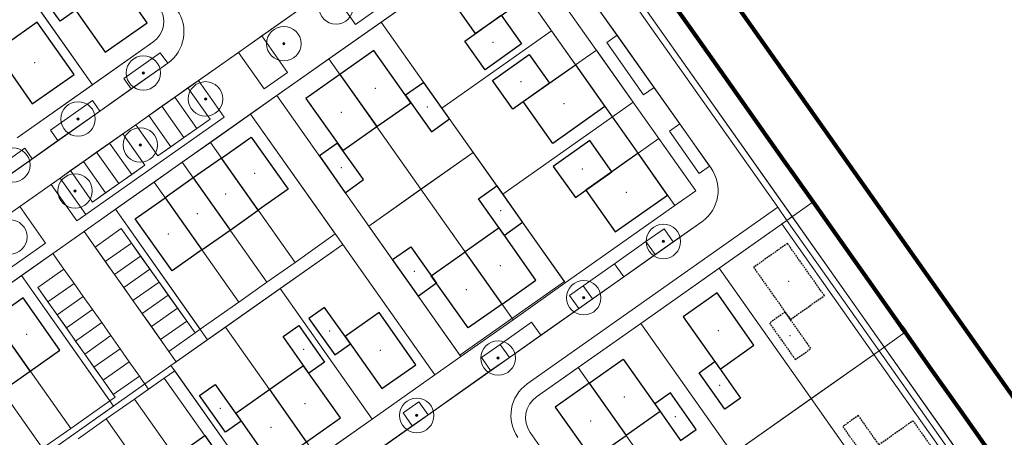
# Model space of a CAD drawing. Extents: x 168554 to 174410, y 515675 to 521218.
# Tile 105 of 110: x 172282 to 172436, y 519054 to 519119. Entities that reach past the tile are written whole.
import ezdxf

# ---------------------------------------------------------------- set-up
doc = ezdxf.new("R2010")
doc.units = 0
doc.header["$MEASUREMENT"] = 0
doc.linetypes.add('DASHED2', pattern=[0.375, 0.25, -0.125])
doc.linetypes.add('VW-1-1_STREEP', pattern=[2, 1, -1])
for name, color, linetype, lineweight in [('Algemeen - 1411 Basislijnen deelgebieden', 5, 'Continuous', 90), ('Deelgebied 3.2 - 1070 Ondergrond ontwerp', 7, 'Continuous', 9), ('Deelgebied 3.2 - 1070 Ondergrond ontwerp bomen', 7, 'Continuous', 9), ('Deelgebied 3.2 - 1071 Ondergrond bijgebouwen', 7, 'Continuous', 30), ('Deelgebied 3.2 - 1071 Ondergrond panden', 7, 'Continuous', 30), ('Deelgebied 3.2 - bijgebouwen', 253, 'Continuous', 9), ('Deelgebied 3.2 - grondgebonden woningen', 253, 'Continuous', 9)]:
    doc.layers.add(name, color=color, linetype=linetype, lineweight=lineweight)

msp = doc.modelspace()

# ---------------------------------------------------------------- hatches: boundary and pattern name
at = {"layer": 'Deelgebied 3.2 - 1070 Ondergrond ontwerp bomen', "ltscale": 0.1}
h = msp.add_hatch(color=256, dxfattribs=at)
edge = h.paths.add_edge_path()
edge.add_arc((172323.45, 519115.28), 0.18, 0, 360)
h = msp.add_hatch(color=256, dxfattribs=at)
edge = h.paths.add_edge_path()
edge.add_arc((172301.46, 519110.69), 0.18, 0, 360)
h = msp.add_hatch(color=256, dxfattribs=at)
edge = h.paths.add_edge_path()
edge.add_arc((172311.2, 519106.63), 0.18, 0, 360)
h = msp.add_hatch(color=256, dxfattribs=at)
edge = h.paths.add_edge_path()
edge.add_arc((172291.24, 519103.49), 0.18, 0, 360)
h = msp.add_hatch(color=256, dxfattribs=at)
edge = h.paths.add_edge_path()
edge.add_arc((172300.98, 519099.42), 0.18, 0, 360)
h = msp.add_hatch(color=256, dxfattribs=at)
edge = h.paths.add_edge_path()
edge.add_arc((172290.77, 519092.21), 0.18, 0, 360)
h = msp.add_hatch(color=256, dxfattribs=at)
edge = h.paths.add_edge_path()
edge.add_arc((172382.86, 519084.3), 0.18, 0, 360)
h = msp.add_hatch(color=256, dxfattribs=at)
edge = h.paths.add_edge_path()
edge.add_arc((172370.39, 519075.49), 0.18, 0, 360)
h = msp.add_hatch(color=256, dxfattribs=at)
edge = h.paths.add_edge_path()
edge.add_arc((172356.99, 519066.04), 0.18, 0, 360)
h = msp.add_hatch(color=256, dxfattribs=at)
edge = h.paths.add_edge_path()
edge.add_arc((172344.25, 519057.05), 0.18, 0, 360)

# ---------------------------------------------------------------- linework, layer by layer
at = {"layer": 'Algemeen - 1411 Basislijnen deelgebieden'}
for points in [[(172636.49, 518777.99), (172632.57, 518783.55), (172624.5, 518794.99), (172620.58, 518800.55), (172619.17, 518802.56), (172479.89, 519000), (172309.11, 519242.1), (172302.57, 519237.49)], [(172383.23, 519123.18), (172387.84, 519116.64), (172392.45, 519110.11), (172397.06, 519103.57), (172401.67, 519097.03), (172403.36, 519094.65), (172404.62, 519092.85), (172406.29, 519090.5), (172410.9, 519083.96), (172415.51, 519077.42), (172420.12, 519070.89), (172420.7, 519070.07), (172424.73, 519064.35), (172429.35, 519057.81), (172433.96, 519051.28), (172435.11, 519049.64), (172436.63, 519047.49)]]:
    msp.add_lwpolyline(points, dxfattribs=at)
at = {"layer": 'Deelgebied 3.2 - 1070 Ondergrond ontwerp', "linetype": 'VW-1-1_STREEP'}
for p, q in [((172406.29, 519090.5), (172310.01, 519226.95)), ((172435.11, 519049.64), (172406.29, 519090.5))]:
    msp.add_line(p, q, dxfattribs=at)
at = {"layer": 'Deelgebied 3.2 - 1070 Ondergrond ontwerp'}
for p, q in [((172551.18, 518878.2), (172310.78, 519218.92)), ((172403.02, 519088.19), (172342.48, 519173.99)), ((172342.48, 519173.99), (172551.18, 518878.2)), ((172400.76, 519089.66), (172358.39, 519149.71)), ((172358.39, 519149.71), (172400.76, 519089.66)), ((172352.28, 519139.29), (172239.72, 519059.86)), ((172390.33, 519095.76), (172360.64, 519137.84)), ((172319.07, 519104.84), (172359.12, 519133.06)), ((172359.12, 519133.06), (172319.07, 519104.84)), ((172359.12, 519133.06), (172387.93, 519092.23)), ((172338.68, 519118.67), (172355.83, 519130.78)), ((172355.83, 519130.78), (172338.68, 519118.67)), ((172355.83, 519130.78), (172338.68, 519118.67)), ((172384.66, 519089.93), (172355.83, 519130.78)), ((172365.35, 519117.3), (172355.83, 519130.78)), ((172384.66, 519089.93), (172355.85, 519130.75)), ((172293.53, 519108.85), (172280.56, 519127.23)), ((172280.56, 519127.23), (172293.53, 519108.85)), ((172375.64, 519116.59), (172368.12, 519127.24)), ((172330.63, 519124.01), (172320.01, 519116.51)), ((172334.66, 519118.29), (172330.63, 519124.01)), ((172330.63, 519124.01), (172334.66, 519118.29)), ((172383.23, 519123.18), (172387.84, 519116.64)), ((172387.84, 519116.64), (172383.23, 519123.18)), ((172387.84, 519116.64), (172383.23, 519123.18)), ((172387.84, 519116.64), (172383.23, 519123.18)), ((172361.59, 519122.63), (172365.35, 519117.3)), ((172337.52, 519120.31), (172334.66, 519118.29)), ((172334.66, 519118.29), (172337.52, 519120.31)), ((172338.68, 519118.67), (172322.33, 519107.14)), ((172330.5, 519112.91), (172338.68, 519118.67)), ((172338.68, 519118.67), (172330.5, 519112.91)), ((172353.09, 519098.25), (172338.68, 519118.67)), ((172338.68, 519118.67), (172367.5, 519077.82)), ((172338.68, 519118.67), (172348.19, 519105.19)), ((172353.09, 519098.25), (172338.68, 519118.67)), ((172320.01, 519116.51), (172316.33, 519113.92)), ((172320.01, 519116.51), (172324.04, 519110.79)), ((172324.04, 519110.79), (172320.01, 519116.51)), ((172365.35, 519117.3), (172348.19, 519105.19)), ((172348.19, 519105.19), (172365.35, 519117.3)), ((172365.35, 519117.3), (172369.1, 519111.98)), ((172374.87, 519103.81), (172365.35, 519117.3)), ((172374, 519115.44), (172375.64, 519116.59)), ((172375.64, 519116.59), (172374, 519115.44)), ((172381.4, 519108.42), (172375.64, 519116.59)), ((172387.84, 519116.64), (172392.45, 519110.11)), ((172392.45, 519110.11), (172387.84, 519116.64)), ((172392.45, 519110.11), (172387.84, 519116.64)), ((172392.45, 519110.11), (172387.84, 519116.64)), ((172281.73, 519100.52), (172302.97, 519115.51)), ((172302.97, 519115.51), (172293.53, 519108.85)), ((172293.53, 519108.85), (172302.97, 519115.51)), ((172379.77, 519107.26), (172374, 519115.44)), ((172374, 519115.44), (172379.77, 519107.26)), ((172298.4, 519109.84), (172304.12, 519113.87)), ((172304.12, 519113.87), (172298.4, 519109.84)), ((172304.12, 519113.87), (172305.27, 519112.24)), ((172305.27, 519112.24), (172304.12, 519113.87)), ((172316.33, 519113.92), (172310.08, 519109.51)), ((172320.36, 519108.2), (172316.33, 519113.92)), ((172316.33, 519113.92), (172320.36, 519108.2)), ((172369.1, 519111.98), (172372.37, 519114.28)), ((172372.37, 519114.28), (172369.1, 519111.98)), ((172372.37, 519114.28), (172378.14, 519106.11)), ((172378.14, 519106.11), (172372.37, 519114.28)), ((172305.27, 519112.24), (172266.06, 519084.57)), ((172299.56, 519108.2), (172305.27, 519112.24)), ((172322.33, 519107.14), (172330.5, 519112.91)), ((172330.5, 519112.91), (172322.33, 519107.14)), ((172330.5, 519112.91), (172344.92, 519092.48)), ((172344.92, 519092.48), (172330.5, 519112.91)), ((172369.1, 519111.98), (172374.87, 519103.81)), ((172324.04, 519110.79), (172320.36, 519108.2)), ((172320.36, 519108.2), (172324.04, 519110.79)), ((172293.53, 519108.85), (172281.73, 519100.52)), ((172281.73, 519100.52), (172293.53, 519108.85)), ((172299.56, 519108.2), (172298.4, 519109.84)), ((172298.4, 519109.84), (172299.56, 519108.2)), ((172310.08, 519109.51), (172308.45, 519108.36)), ((172310.08, 519109.51), (172314.12, 519103.79)), ((172314.12, 519103.79), (172310.08, 519109.51)), ((172392.45, 519110.11), (172397.06, 519103.57)), ((172397.06, 519103.57), (172392.45, 519110.11)), ((172397.06, 519103.57), (172392.45, 519110.11)), ((172397.06, 519103.57), (172392.45, 519110.11)), ((172294.63, 519104.73), (172299.56, 519108.2)), ((172308.45, 519108.36), (172306.4, 519106.92)), ((172308.45, 519108.36), (172311.91, 519103.46)), ((172311.91, 519103.46), (172308.45, 519108.36)), ((172381.4, 519108.42), (172379.77, 519107.26)), ((172379.77, 519107.26), (172381.4, 519108.42)), ((172385.42, 519102.72), (172381.4, 519108.42)), ((172286.95, 519101.75), (172293.48, 519106.37)), ((172293.48, 519106.37), (172286.95, 519101.75)), ((172293.48, 519106.37), (172294.63, 519104.73)), ((172294.63, 519104.73), (172293.48, 519106.37)), ((172306.4, 519106.92), (172304.36, 519105.48)), ((172306.4, 519106.92), (172309.86, 519102.01)), ((172309.86, 519102.01), (172306.4, 519106.92)), ((172318.25, 519104.26), (172322.33, 519107.14)), ((172322.33, 519107.14), (172318.25, 519104.26)), ((172336.75, 519086.72), (172322.33, 519107.14)), ((172322.33, 519107.14), (172336.75, 519086.72)), ((172322.33, 519107.14), (172336.75, 519086.72)), ((172378.14, 519106.11), (172374.87, 519103.81)), ((172374.87, 519103.81), (172378.14, 519106.11)), ((172256.24, 519060.52), (172319.07, 519104.84)), ((172319.07, 519104.84), (172256.24, 519060.52)), ((172288.09, 519100.12), (172294.63, 519104.73)), ((172318.25, 519104.26), (172297.1, 519089.34)), ((172304.36, 519105.48), (172302.32, 519104.03)), ((172304.36, 519105.48), (172307.82, 519100.57)), ((172307.82, 519100.57), (172304.36, 519105.48)), ((172311.96, 519099.82), (172318.25, 519104.26)), ((172318.25, 519104.26), (172311.96, 519099.82)), ((172318.25, 519104.26), (172331.51, 519085.47)), ((172332.66, 519083.83), (172318.25, 519104.26)), ((172331.51, 519085.47), (172318.25, 519104.26)), ((172348.19, 519105.19), (172357.71, 519091.7)), ((172302.32, 519104.03), (172300.28, 519102.59)), ((172302.32, 519104.03), (172305.78, 519099.13)), ((172305.78, 519099.13), (172302.32, 519104.03)), ((172314.12, 519103.79), (172302.68, 519095.72)), ((172302.68, 519095.72), (172314.12, 519103.79)), ((172311.91, 519103.46), (172303.73, 519097.69)), ((172309.86, 519102.01), (172311.91, 519103.46)), ((172374.87, 519103.81), (172357.71, 519091.7)), ((172357.71, 519091.7), (172374.87, 519103.81)), ((172374.87, 519103.81), (172378.89, 519098.11)), ((172384.66, 519089.93), (172374.87, 519103.81)), ((172383.79, 519101.57), (172385.42, 519102.72)), ((172385.42, 519102.72), (172383.79, 519101.57)), ((172390.08, 519096.12), (172385.42, 519102.72)), ((172397.06, 519103.57), (172401.67, 519097.03)), ((172401.67, 519097.03), (172397.06, 519103.57)), ((172401.67, 519097.03), (172397.06, 519103.57)), ((172401.67, 519097.03), (172397.06, 519103.57)), ((172288.09, 519100.12), (172286.95, 519101.75)), ((172286.95, 519101.75), (172288.09, 519100.12)), ((172298.23, 519101.15), (172296.19, 519099.71)), ((172300.28, 519102.59), (172298.23, 519101.15)), ((172298.23, 519101.15), (172301.69, 519096.25)), ((172301.69, 519096.25), (172298.23, 519101.15)), ((172303.73, 519097.69), (172300.28, 519102.59)), ((172300.28, 519102.59), (172303.73, 519097.69)), ((172307.82, 519100.57), (172309.86, 519102.01)), ((172388.44, 519094.97), (172383.79, 519101.57)), ((172383.79, 519101.57), (172388.44, 519094.97)), ((172284.05, 519097.26), (172288.09, 519100.12)), ((172296.19, 519099.71), (172294.15, 519098.27)), ((172296.19, 519099.71), (172299.65, 519094.81)), ((172299.65, 519094.81), (172296.19, 519099.71)), ((172305.78, 519099.13), (172307.82, 519100.57)), ((172307.54, 519096.71), (172311.96, 519099.82)), ((172311.96, 519099.82), (172307.54, 519096.71)), ((172311.96, 519099.82), (172325.22, 519081.03)), ((172325.22, 519081.03), (172311.96, 519099.82)), ((172378.89, 519098.11), (172382.16, 519100.41)), ((172382.16, 519100.41), (172378.89, 519098.11)), ((172382.16, 519100.41), (172387.93, 519092.23)), ((172387.93, 519092.23), (172382.16, 519100.41)), ((172264.91, 519086.2), (172282.89, 519098.89)), ((172282.89, 519098.89), (172264.91, 519086.2)), ((172282.89, 519098.89), (172284.05, 519097.26)), ((172284.05, 519097.26), (172282.89, 519098.89)), ((172294.15, 519098.27), (172292.1, 519096.83)), ((172294.15, 519098.27), (172297.61, 519093.37)), ((172297.61, 519093.37), (172294.15, 519098.27)), ((172303.73, 519097.69), (172305.78, 519099.13)), ((172336.75, 519086.72), (172353.09, 519098.25)), ((172344.92, 519092.48), (172353.09, 519098.25)), ((172353.09, 519098.25), (172344.92, 519092.48)), ((172352.95, 519098.44), (172367.36, 519078.02)), ((172367.5, 519077.82), (172353.09, 519098.25)), ((172378.89, 519098.11), (172384.66, 519089.93)), ((172266.06, 519084.57), (172284.05, 519097.26)), ((172292.1, 519096.83), (172290.06, 519095.39)), ((172292.1, 519096.83), (172295.56, 519091.93)), ((172295.56, 519091.93), (172292.1, 519096.83)), ((172303.13, 519093.59), (172307.54, 519096.71)), ((172307.54, 519096.71), (172303.13, 519093.59)), ((172307.54, 519096.71), (172320.8, 519077.91)), ((172320.8, 519077.91), (172307.54, 519096.71)), ((172401.67, 519097.03), (172403.36, 519094.65)), ((172404.62, 519092.85), (172401.67, 519097.03)), ((172406.29, 519090.5), (172401.67, 519097.03)), ((172406.29, 519090.5), (172401.67, 519097.03)), ((172290.06, 519095.39), (172288.43, 519094.23)), ((172293.52, 519090.48), (172290.06, 519095.39)), ((172290.06, 519095.39), (172293.52, 519090.48)), ((172302.68, 519095.72), (172292.46, 519088.51)), ((172292.46, 519088.51), (172302.68, 519095.72)), ((172301.69, 519096.25), (172293.52, 519090.48)), ((172299.65, 519094.81), (172301.69, 519096.25)), ((172390.08, 519096.12), (172388.44, 519094.97)), ((172388.44, 519094.97), (172390.08, 519096.12)), ((172390.33, 519095.76), (172390.08, 519096.12)), ((172288.43, 519094.23), (172287.01, 519093.23)), ((172292.46, 519088.51), (172288.43, 519094.23)), ((172288.43, 519094.23), (172292.46, 519088.51)), ((172297.1, 519089.34), (172303.13, 519093.59)), ((172303.13, 519093.59), (172297.1, 519089.34)), ((172297.61, 519093.37), (172299.65, 519094.81)), ((172303.13, 519093.59), (172316.39, 519074.8)), ((172316.39, 519074.8), (172303.13, 519093.59)), ((172403.36, 519094.65), (172404.62, 519092.85)), ((172287.01, 519093.23), (172282.11, 519089.77)), ((172291.05, 519087.51), (172287.01, 519093.23)), ((172287.01, 519093.23), (172291.05, 519087.51)), ((172293.52, 519090.48), (172295.56, 519091.93)), ((172295.56, 519091.93), (172297.61, 519093.37)), ((172336.75, 519086.72), (172344.92, 519092.48)), ((172344.92, 519092.48), (172336.75, 519086.72)), ((172359.33, 519072.05), (172344.92, 519092.48)), ((172344.92, 519092.48), (172359.33, 519072.05)), ((172387.93, 519092.23), (172384.66, 519089.93)), ((172387.93, 519092.23), (172384.66, 519089.93)), ((172384.66, 519089.93), (172387.93, 519092.23)), ((172404.62, 519092.85), (172406.29, 519090.5)), ((172406.29, 519090.5), (172404.62, 519092.85)), ((172357.71, 519091.7), (172367.5, 519077.82)), ((172406.29, 519090.5), (172402.2, 519087.61)), ((172406.29, 519090.5), (172410.9, 519083.96)), ((172410.9, 519083.96), (172406.29, 519090.5)), ((172420.7, 519070.07), (172406.29, 519090.5)), ((172410.9, 519083.96), (172406.29, 519090.5)), ((172410.9, 519083.96), (172406.29, 519090.5)), ((172282.11, 519089.77), (172269.23, 519080.69)), ((172282.11, 519089.77), (172286.14, 519084.06)), ((172286.14, 519084.06), (172282.11, 519089.77)), ((172292.2, 519085.88), (172297.1, 519089.34)), ((172297.1, 519089.34), (172292.2, 519085.88)), ((172297.1, 519089.34), (172311.52, 519068.91)), ((172310.36, 519070.55), (172297.1, 519089.34)), ((172297.1, 519089.34), (172310.36, 519070.55)), ((172361.54, 519061.99), (172400.76, 519089.66)), ((172400.76, 519089.66), (172361.54, 519061.99)), ((172384.66, 519089.93), (172367.5, 519077.82)), ((172367.5, 519077.82), (172384.66, 519089.93)), ((172367.5, 519077.82), (172384.66, 519089.93)), ((172400.76, 519089.66), (172402.2, 519087.61)), ((172402.2, 519087.61), (172400.76, 519089.66)), ((172266.59, 519001.11), (172388.89, 519087.4)), ((172292.46, 519088.51), (172291.05, 519087.51)), ((172291.05, 519087.51), (172292.46, 519088.51)), ((172379.32, 519071.47), (172402.2, 519087.61)), ((172384.41, 519084.24), (172388.89, 519087.4)), ((172391.58, 519080.12), (172402.2, 519087.61)), ((172402.2, 519087.61), (172391.58, 519080.12)), ((172402.2, 519087.61), (172401.38, 519087.04)), ((172403.02, 519088.19), (172402.2, 519087.61)), ((172402.2, 519087.61), (172403.02, 519088.19)), ((172402.2, 519087.61), (172416.61, 519067.19)), ((172402.2, 519087.61), (172416.61, 519067.19)), ((172402.2, 519087.61), (172416.61, 519067.19)), ((172416.61, 519067.19), (172402.2, 519087.61)), ((172416.61, 519067.19), (172402.2, 519087.61)), ((172431.84, 519047.34), (172403.02, 519088.19)), ((172287.3, 519082.42), (172292.2, 519085.88)), ((172292.2, 519085.88), (172287.3, 519082.42)), ((172306.61, 519065.45), (172292.2, 519085.88)), ((172292.2, 519085.88), (172293.93, 519083.43)), ((172293.93, 519083.43), (172298.01, 519086.31)), ((172298.01, 519086.31), (172293.93, 519083.43)), ((172298.01, 519086.31), (172309.55, 519069.97)), ((172299.6, 519084.06), (172298.01, 519086.31)), ((172351.02, 519066.49), (172336.61, 519086.91)), ((172351.16, 519066.29), (172336.75, 519086.72)), ((172336.75, 519086.72), (172351.16, 519066.29)), ((172380.13, 519084.28), (172382.97, 519086.28)), ((172382.97, 519086.28), (172380.13, 519084.28)), ((172382.97, 519086.28), (172384.41, 519084.24)), ((172384.41, 519084.24), (172382.97, 519086.28)), ((172401.38, 519087.04), (172415.8, 519066.61)), ((172331.51, 519085.47), (172325.22, 519081.03)), ((172325.22, 519081.03), (172331.51, 519085.47)), ((172375.22, 519080.82), (172380.13, 519084.28)), ((172380.13, 519084.28), (172375.22, 519080.82)), ((172380.13, 519084.28), (172381.57, 519082.24)), ((172381.57, 519082.24), (172380.13, 519084.28)), ((172381.57, 519082.24), (172384.41, 519084.24)), ((172286.14, 519084.06), (172273.26, 519074.97)), ((172273.26, 519074.97), (172286.14, 519084.06)), ((172293.93, 519083.43), (172295.51, 519081.18)), ((172299.6, 519084.06), (172295.51, 519081.18)), ((172295.51, 519081.18), (172299.6, 519084.06)), ((172301.04, 519082.02), (172299.6, 519084.06)), ((172311.52, 519068.91), (172332.66, 519083.83)), ((172322.86, 519076.92), (172332.66, 519083.83)), ((172332.66, 519083.83), (172322.86, 519076.92)), ((172332.66, 519083.83), (172322.86, 519076.92)), ((172332.66, 519083.83), (172347.07, 519063.41)), ((172347.07, 519063.41), (172332.66, 519083.83)), ((172347.07, 519063.41), (172332.66, 519083.83)), ((172410.9, 519083.96), (172415.51, 519077.42)), ((172415.51, 519077.42), (172410.9, 519083.96)), ((172415.51, 519077.42), (172410.9, 519083.96)), ((172415.51, 519077.42), (172410.9, 519083.96)), ((172282.39, 519078.96), (172287.3, 519082.42)), ((172287.3, 519082.42), (172282.39, 519078.96)), ((172287.3, 519082.42), (172289.03, 519079.97)), ((172289.03, 519079.97), (172287.3, 519082.42)), ((172295.51, 519081.18), (172296.96, 519079.14)), ((172301.04, 519082.02), (172296.96, 519079.14)), ((172296.96, 519079.14), (172301.04, 519082.02)), ((172302.48, 519079.98), (172301.04, 519082.02)), ((172376.67, 519078.78), (172381.57, 519082.24)), ((172284.94, 519077.09), (172289.03, 519079.97)), ((172289.03, 519079.97), (172284.94, 519077.09)), ((172289.03, 519079.97), (172290.61, 519077.72)), ((172290.61, 519077.72), (172289.03, 519079.97)), ((172302.48, 519079.98), (172298.4, 519077.1)), ((172298.4, 519077.1), (172302.48, 519079.98)), ((172303.92, 519077.94), (172302.48, 519079.98)), ((172325.22, 519081.03), (172320.8, 519077.91)), ((172320.8, 519077.91), (172325.22, 519081.03)), ((172370.32, 519077.36), (172375.22, 519080.82)), ((172375.22, 519080.82), (172370.32, 519077.36)), ((172376.67, 519078.78), (172375.22, 519080.82)), ((172375.22, 519080.82), (172376.67, 519078.78)), ((172379.32, 519071.47), (172391.58, 519080.12)), ((172391.58, 519080.12), (172379.32, 519071.47)), ((172391.58, 519080.12), (172405.99, 519059.69)), ((172405.99, 519059.69), (172391.58, 519080.12)), ((172282.39, 519078.96), (172260.31, 519063.42)), ((172276.26, 519074.63), (172282.39, 519078.96)), ((172282.39, 519078.96), (172276.26, 519074.63)), ((172296.81, 519058.53), (172282.39, 519078.96)), ((172282.39, 519078.96), (172296.23, 519059.35)), ((172296.23, 519059.35), (172282.39, 519078.96)), ((172296.96, 519079.14), (172298.4, 519077.1)), ((172367.36, 519078.02), (172351.02, 519066.49)), ((172371.76, 519075.32), (172376.67, 519078.78)), ((172297.05, 519059.93), (172284.94, 519077.09)), ((172284.94, 519077.09), (172286.53, 519074.84)), ((172290.61, 519077.72), (172286.53, 519074.84)), ((172286.53, 519074.84), (172290.61, 519077.72)), ((172290.61, 519077.72), (172292.05, 519075.68)), ((172292.05, 519075.68), (172290.61, 519077.72)), ((172298.4, 519077.1), (172299.84, 519075.05)), ((172303.92, 519077.94), (172299.84, 519075.05)), ((172299.84, 519075.05), (172303.92, 519077.94)), ((172305.37, 519075.89), (172303.92, 519077.94)), ((172305.79, 519064.87), (172322.86, 519076.92)), ((172314.33, 519070.89), (172322.86, 519076.92)), ((172322.86, 519076.92), (172314.33, 519070.89)), ((172320.8, 519077.91), (172316.39, 519074.8)), ((172316.39, 519074.8), (172320.8, 519077.91)), ((172322.86, 519076.92), (172337.27, 519056.49)), ((172322.86, 519076.92), (172337.27, 519056.49)), ((172322.86, 519076.92), (172337.27, 519056.49)), ((172337.27, 519056.49), (172322.86, 519076.92)), ((172367.5, 519077.82), (172359.33, 519072.05)), ((172359.33, 519072.05), (172367.5, 519077.82)), ((172368.16, 519075.84), (172370.32, 519077.36)), ((172370.32, 519077.36), (172368.16, 519075.84)), ((172371.76, 519075.32), (172370.32, 519077.36)), ((172370.32, 519077.36), (172371.76, 519075.32)), ((172415.51, 519077.42), (172420.12, 519070.89)), ((172420.12, 519070.89), (172415.51, 519077.42)), ((172420.12, 519070.89), (172415.51, 519077.42)), ((172420.12, 519070.89), (172415.51, 519077.42)), ((172292.05, 519075.68), (172287.97, 519072.8)), ((172287.97, 519072.8), (172292.05, 519075.68)), ((172292.05, 519075.68), (172293.49, 519073.64)), ((172293.49, 519073.64), (172292.05, 519075.68)), ((172299.84, 519075.05), (172301.28, 519073.01)), ((172305.37, 519075.89), (172301.28, 519073.01)), ((172301.28, 519073.01), (172305.37, 519075.89)), ((172306.81, 519073.85), (172305.37, 519075.89)), ((172369.61, 519073.8), (172368.16, 519075.84)), ((172368.16, 519075.84), (172369.61, 519073.8)), ((172369.61, 519073.8), (172371.76, 519075.32)), ((172290.1, 519055.02), (172276.26, 519074.63)), ((172276.26, 519074.63), (172290.1, 519055.02)), ((172286.53, 519074.84), (172287.97, 519072.8)), ((172293.49, 519073.64), (172289.41, 519070.75)), ((172289.41, 519070.75), (172293.49, 519073.64)), ((172293.49, 519073.64), (172294.94, 519071.59)), ((172294.94, 519071.59), (172293.49, 519073.64)), ((172306.81, 519073.85), (172302.72, 519070.97)), ((172302.72, 519070.97), (172306.81, 519073.85)), ((172308.25, 519071.81), (172306.81, 519073.85)), ((172316.39, 519074.8), (172310.36, 519070.55)), ((172310.36, 519070.55), (172316.39, 519074.8)), ((172363.66, 519069.6), (172369.61, 519073.8)), ((172287.97, 519072.8), (172289.41, 519070.75)), ((172301.28, 519073.01), (172302.72, 519070.97)), ((172359.33, 519072.05), (172351.16, 519066.29)), ((172351.16, 519066.29), (172359.33, 519072.05)), ((172285.69, 519051.91), (172271.85, 519071.52)), ((172271.85, 519071.52), (172285.69, 519051.91)), ((172289.41, 519070.75), (172290.85, 519068.71)), ((172294.94, 519071.59), (172290.85, 519068.71)), ((172290.85, 519068.71), (172294.94, 519071.59)), ((172294.94, 519071.59), (172296.38, 519069.55)), ((172296.38, 519069.55), (172294.94, 519071.59)), ((172302.72, 519070.97), (172304.16, 519068.93)), ((172308.25, 519071.81), (172304.16, 519068.93)), ((172304.16, 519068.93), (172308.25, 519071.81)), ((172314.33, 519070.89), (172305.79, 519064.87)), ((172306.61, 519065.45), (172314.33, 519070.89)), ((172309.55, 519069.97), (172308.25, 519071.81)), ((172310.36, 519070.55), (172309.55, 519069.97)), ((172309.55, 519069.97), (172310.36, 519070.55)), ((172314.33, 519070.89), (172328.74, 519050.47)), ((172328.74, 519050.47), (172314.33, 519070.89)), ((172357.31, 519068.18), (172362.21, 519071.64)), ((172362.21, 519071.64), (172357.31, 519068.18)), ((172362.21, 519071.64), (172363.66, 519069.6)), ((172363.66, 519069.6), (172362.21, 519071.64)), ((172379.32, 519071.47), (172362.98, 519059.94)), ((172369.52, 519064.56), (172379.32, 519071.47)), ((172379.32, 519071.47), (172369.52, 519064.56)), ((172393.74, 519051.05), (172379.32, 519071.47)), ((172393.74, 519051.05), (172379.32, 519071.47)), ((172379.32, 519071.47), (172393.74, 519051.05)), ((172393.74, 519051.05), (172379.32, 519071.47)), ((172420.12, 519070.89), (172420.7, 519070.07)), ((172420.7, 519070.07), (172420.12, 519070.89)), ((172424.73, 519064.35), (172420.12, 519070.89)), ((172424.73, 519064.35), (172420.12, 519070.89)), ((172296.38, 519069.55), (172292.29, 519066.67)), ((172292.29, 519066.67), (172296.38, 519069.55)), ((172296.38, 519069.55), (172297.82, 519067.51)), ((172297.82, 519067.51), (172296.38, 519069.55)), ((172304.16, 519068.93), (172305.46, 519067.09)), ((172309.55, 519069.97), (172305.46, 519067.09)), ((172305.46, 519067.09), (172309.55, 519069.97)), ((172358.75, 519066.14), (172363.66, 519069.6)), ((172416.61, 519067.19), (172420.7, 519070.07)), ((172420.7, 519070.07), (172416.61, 519067.19)), ((172420.7, 519070.07), (172424.73, 519064.35)), ((172424.73, 519064.35), (172420.7, 519070.07)), ((172435.11, 519049.64), (172420.7, 519070.07)), ((172290.85, 519068.71), (172292.29, 519066.67)), ((172297.82, 519067.51), (172293.73, 519064.63)), ((172293.73, 519064.63), (172297.82, 519067.51)), ((172297.82, 519067.51), (172299.26, 519065.47)), ((172299.26, 519065.47), (172297.82, 519067.51)), ((172354.38, 519066.11), (172357.31, 519068.18)), ((172357.31, 519068.18), (172354.38, 519066.11)), ((172358.75, 519066.14), (172357.31, 519068.18)), ((172357.31, 519068.18), (172358.75, 519066.14)), ((172292.29, 519066.67), (172293.73, 519064.63)), ((172305.46, 519067.09), (172306.61, 519065.45)), ((172351.16, 519066.29), (172347.07, 519063.41)), ((172347.07, 519063.41), (172351.16, 519066.29)), ((172355.82, 519064.07), (172354.38, 519066.11)), ((172354.38, 519066.11), (172355.82, 519064.07)), ((172355.82, 519064.07), (172358.75, 519066.14)), ((172416.61, 519067.19), (172393.74, 519051.05)), ((172416.61, 519067.19), (172393.74, 519051.05)), ((172405.99, 519059.69), (172416.61, 519067.19)), ((172416.61, 519067.19), (172405.99, 519059.69)), ((172415.8, 519066.61), (172430.21, 519046.18)), ((172416.61, 519067.19), (172431.03, 519046.76)), ((172431.03, 519046.76), (172416.61, 519067.19)), ((172416.61, 519067.19), (172431.03, 519046.76)), ((172431.03, 519046.76), (172416.61, 519067.19)), ((172431.03, 519046.76), (172416.61, 519067.19)), ((172274.74, 519042.96), (172305.79, 519064.87)), ((172293.73, 519064.63), (172295.17, 519062.58)), ((172299.26, 519065.47), (172295.17, 519062.58)), ((172295.17, 519062.58), (172299.26, 519065.47)), ((172299.26, 519065.47), (172300.85, 519063.22)), ((172300.85, 519063.22), (172299.26, 519065.47)), ((172305.79, 519064.87), (172306.61, 519065.45)), ((172305.79, 519064.87), (172320.2, 519044.45)), ((172320.2, 519044.45), (172305.79, 519064.87)), ((172306.37, 519064.06), (172305.79, 519064.87)), ((172305.79, 519064.87), (172320.2, 519044.45)), ((172362.98, 519059.94), (172369.52, 519064.56)), ((172369.52, 519064.56), (172362.98, 519059.94)), ((172369.52, 519064.56), (172383.93, 519044.13)), ((172383.93, 519044.13), (172369.52, 519064.56)), ((172424.73, 519064.35), (172429.35, 519057.81)), ((172429.35, 519057.81), (172424.73, 519064.35)), ((172429.35, 519057.81), (172424.73, 519064.35)), ((172429.35, 519057.81), (172424.73, 519064.35)), ((172295.17, 519062.58), (172296.76, 519060.34)), ((172300.85, 519063.22), (172296.76, 519060.34)), ((172296.76, 519060.34), (172300.85, 519063.22)), ((172304.73, 519062.9), (172300.08, 519059.62)), ((172301.13, 519062.81), (172300.85, 519063.22)), ((172300.85, 519063.22), (172301.13, 519062.81)), ((172302.29, 519061.18), (172301.13, 519062.81)), ((172301.13, 519062.81), (172302.29, 519061.18)), ((172302.29, 519061.18), (172304.73, 519062.9)), ((172306.37, 519064.06), (172304.73, 519062.9)), ((172304.73, 519062.9), (172306.37, 519064.06)), ((172304.73, 519062.9), (172318.57, 519043.29)), ((172318.57, 519043.29), (172304.73, 519062.9)), ((172320.2, 519044.45), (172306.37, 519064.06)), ((172347.07, 519063.41), (172337.27, 519056.49)), ((172337.27, 519056.49), (172347.07, 519063.41)), ((172337.27, 519056.49), (172347.07, 519063.41)), ((172346.02, 519057.15), (172355.82, 519064.07)), ((172300.08, 519059.62), (172302.29, 519061.18)), ((172295.66, 519056.5), (172300.08, 519059.62)), ((172300.08, 519059.62), (172295.66, 519056.5)), ((172297.05, 519059.93), (172296.23, 519059.35)), ((172296.23, 519059.35), (172297.05, 519059.93)), ((172296.76, 519060.34), (172297.05, 519059.93)), ((172300.08, 519059.62), (172313.91, 519040.01)), ((172313.91, 519040.01), (172300.08, 519059.62)), ((172405.99, 519059.69), (172393.74, 519051.05)), ((172393.74, 519051.05), (172405.99, 519059.69)), ((172405.99, 519059.69), (172420.4, 519039.27)), ((172420.4, 519039.27), (172405.99, 519059.69)), ((172274.74, 519042.96), (172296.81, 519058.53)), ((172296.23, 519059.35), (172290.1, 519055.02)), ((172290.1, 519055.02), (172296.23, 519059.35)), ((172342.12, 519057.46), (172344.57, 519059.19)), ((172344.57, 519059.19), (172342.12, 519057.46)), ((172344.57, 519059.19), (172346.02, 519057.15)), ((172346.02, 519057.15), (172344.57, 519059.19)), ((172291.25, 519053.39), (172295.66, 519056.5)), ((172295.66, 519056.5), (172291.25, 519053.39)), ((172295.66, 519056.5), (172309.5, 519036.89)), ((172309.5, 519036.89), (172295.66, 519056.5)), ((172337.27, 519056.49), (172320.2, 519044.45)), ((172337.27, 519056.49), (172328.74, 519050.47)), ((172328.74, 519050.47), (172337.27, 519056.49)), ((172343.56, 519055.42), (172342.12, 519057.46)), ((172342.12, 519057.46), (172343.56, 519055.42)), ((172343.56, 519055.42), (172346.02, 519057.15)), ((172429.35, 519057.81), (172433.96, 519051.28)), ((172433.96, 519051.28), (172429.35, 519057.81)), ((172433.96, 519051.28), (172429.35, 519057.81)), ((172433.96, 519051.28), (172429.35, 519057.81)), ((172290.1, 519055.02), (172285.69, 519051.91)), ((172285.69, 519051.91), (172290.1, 519055.02)), ((172336.46, 519050.41), (172343.56, 519055.42)), ((172362.02, 519054.37), (172374.13, 519037.21)), ((172374.13, 519037.21), (172362.02, 519054.37)), ((172362.02, 519054.37), (172374.13, 519037.21))]:
    msp.add_line(p, q, dxfattribs=at)
for centre, radius, start, end in [((172300.66, 519118.78), 4, 305.206, 35.206), ((172300.66, 519118.78), 4, 305.206, 35.206), ((172300.66, 519118.78), 4, 305.206, 35.206), ((172301.82, 519117.14), 6, 305.206, 35.206), ((172301.82, 519117.14), 6, 305.206, 35.206), ((172385.43, 519092.3), 6, 305.206, 35.206), ((172385.43, 519092.3), 6, 305.206, 35.206), ((172365, 519057.08), 6, 125.206, 215.206), ((172365, 519057.08), 6, 125.206, 215.206), ((172365.29, 519056.68), 4, 125.206, 215.206), ((172365.29, 519056.68), 4, 125.206, 215.206), ((172365.29, 519056.68), 4, 125.206, 215.206)]:
    msp.add_arc(centre, radius, start, end, dxfattribs=at)
at = {"layer": 'Deelgebied 3.2 - 1070 Ondergrond ontwerp bomen'}
for centre, radius in [((172331.62, 519121.04), 2.7), ((172323.45, 519115.28), 2.7), ((172323.45, 519115.28), 0.054), ((172301.46, 519110.69), 2.7), ((172301.46, 519110.69), 0.054), ((172311.2, 519106.63), 2.7), ((172291.24, 519103.49), 2.7), ((172311.2, 519106.63), 0.054), ((172291.24, 519103.49), 0.054), ((172300.98, 519099.42), 2.7), ((172281.03, 519096.28), 2.7), ((172300.98, 519099.42), 0.054), ((172290.77, 519092.21), 2.7), ((172290.77, 519092.21), 0.054), ((172280.56, 519085.01), 2.7), ((172382.86, 519084.3), 2.7), ((172382.86, 519084.3), 0.054), ((172370.39, 519075.49), 2.7), ((172370.39, 519075.49), 0.054), ((172356.99, 519066.04), 2.7), ((172356.99, 519066.04), 0.054), ((172344.25, 519057.05), 2.7), ((172344.25, 519057.05), 0.054)]:
    msp.add_circle(centre, radius, dxfattribs=at)
at = {"layer": 'Deelgebied 3.2 - 1070 Ondergrond ontwerp bomen', "ltscale": 0.1}
for centre in [(172323.45, 519115.28), (172301.46, 519110.69), (172311.2, 519106.63), (172291.24, 519103.49), (172300.98, 519099.42), (172290.77, 519092.21), (172382.86, 519084.3), (172370.39, 519075.49), (172356.99, 519066.04), (172344.25, 519057.05)]:
    msp.add_circle(centre, 0.18, dxfattribs=at)
at = {"layer": 'Deelgebied 3.2 - 1071 Ondergrond bijgebouwen', "linetype": 'Continuous'}
for points in [[(172286.85, 519126.25), (172290.89, 519120.53), (172288.44, 519118.8), (172284.4, 519124.52)], [(172345.35, 519109.22), (172342.49, 519107.2), (172346.54, 519101.46), (172349.38, 519103.5)], [(172331.86, 519099.71), (172329.01, 519097.69), (172333.06, 519091.94), (172335.9, 519093.99)], [(172356.8, 519092.99), (172360.83, 519087.27), (172357.99, 519085.23), (172353.94, 519090.97)], [(172343.31, 519083.48), (172347.35, 519077.76), (172344.51, 519075.72), (172340.45, 519081.46)], [(172329.83, 519073.97), (172327.38, 519072.24), (172331.42, 519066.52), (172333.87, 519068.25)], [(172325.79, 519071.12), (172329.83, 519065.4), (172327.38, 519063.67), (172323.34, 519069.39)], [(172390.9, 519065.48), (172394.93, 519059.76), (172392.48, 519058.03), (172388.45, 519063.75)], [(172312.72, 519061.89), (172316.76, 519056.17), (172314.3, 519054.45), (172310.27, 519060.16)], [(172383.95, 519060.58), (172381.5, 519058.85), (172385.54, 519053.13), (172387.99, 519054.86)]]:
    msp.add_lwpolyline(points, close=True, dxfattribs=at)
at = {"layer": 'Deelgebied 3.2 - 1071 Ondergrond bijgebouwen'}
for points in [[(172357.49, 519119.74), (172360.67, 519115.25), (172354.96, 519111.2), (172351.78, 519115.68)], [(172361.83, 519113.58), (172365.02, 519109.09), (172359.31, 519105.04), (172356.12, 519109.53)], [(172371.33, 519100.12), (172365.62, 519096.06), (172369.09, 519091.17), (172374.8, 519095.22)]]:
    msp.add_lwpolyline(points, close=True, dxfattribs=at)
at = {"layer": 'Deelgebied 3.2 - 1071 Ondergrond bijgebouwen', "linetype": 'DASHED2'}
for points in [[(172401.91, 519073.25), (172399.46, 519071.52), (172403.5, 519065.8), (172405.95, 519067.53)], [(172413.38, 519057.04), (172410.93, 519055.31), (172414.96, 519049.59), (172417.41, 519051.32)]]:
    msp.add_lwpolyline(points, close=True, dxfattribs=at)
at = {"layer": 'Deelgebied 3.2 - 1071 Ondergrond panden', "linetype": 'Continuous'}
for p, q in [((172332.23, 519110.46), (172338, 519102.29)), ((172357.6, 519074.5), (172351.84, 519082.68)), ((172327.01, 519052.92), (172321.24, 519061.09)), ((172371.25, 519062.1), (172377.01, 519053.93))]:
    msp.add_line(p, q, dxfattribs=at)
at = {"layer": 'Deelgebied 3.2 - 1071 Ondergrond panden'}
for p, q in [((172313.69, 519097.37), (172309.27, 519094.26)), ((172319.45, 519089.2), (172313.69, 519097.37)), ((172309.27, 519094.26), (172304.86, 519091.14)), ((172309.27, 519094.26), (172315.04, 519086.09)), ((172304.86, 519091.14), (172310.63, 519082.97)), ((172315.04, 519086.09), (172319.45, 519089.2)), ((172310.63, 519082.97), (172315.04, 519086.09)), ((172283.76, 519064.01), (172277.99, 519072.18)), ((172279.34, 519060.9), (172283.76, 519064.01))]:
    msp.add_line(p, q, dxfattribs=at)
for points in [[(172356.97, 519129.17), (172348.8, 519123.4), (172353.41, 519116.86), (172361.59, 519122.63)], [(172296.31, 519126.73), (172289.76, 519122.14), (172295.5, 519113.95), (172302.05, 519118.54)], [(172284.86, 519118.66), (172278.31, 519114.07), (172284.06, 519105.88), (172290.61, 519110.47)], [(172369.1, 519111.98), (172373.71, 519105.44), (172365.54, 519099.67), (172360.93, 519106.21)], [(172378.89, 519098.11), (172370.72, 519092.34), (172375.33, 519085.8), (172383.5, 519091.57)]]:
    msp.add_lwpolyline(points, close=True, dxfattribs=at)
at = {"layer": 'Deelgebied 3.2 - 1071 Ondergrond panden', "linetype": 'Continuous'}
for points in [[(172338, 519102.29), (172343.31, 519106.03), (172337.55, 519114.2), (172332.23, 519110.46)], [(172332.23, 519110.46), (172326.92, 519106.71), (172332.69, 519098.54), (172338, 519102.29)], [(172357.6, 519074.5), (172362.91, 519078.25), (172357.15, 519086.42), (172351.84, 519082.68)], [(172357.6, 519074.5), (172352.29, 519070.76), (172346.53, 519078.93), (172351.84, 519082.68)], [(172371.25, 519062.1), (172376.56, 519065.85), (172382.33, 519057.68), (172377.01, 519053.93)], [(172327.01, 519052.92), (172332.32, 519056.67), (172326.55, 519064.84), (172321.24, 519061.09)], [(172321.24, 519061.09), (172315.93, 519057.34), (172321.7, 519049.17), (172327.01, 519052.92)], [(172371.25, 519062.1), (172365.94, 519058.36), (172371.7, 519050.19), (172377.01, 519053.93)]]:
    msp.add_lwpolyline(points, dxfattribs=at)
at = {"layer": 'Deelgebied 3.2 - 1071 Ondergrond panden'}
for points in [[(172313.69, 519097.37), (172318.34, 519100.66), (172324.11, 519092.48), (172319.45, 519089.2)], [(172310.63, 519082.97), (172305.97, 519079.69), (172300.2, 519087.86), (172304.86, 519091.14)], [(172283.76, 519064.01), (172288.41, 519067.3), (172282.65, 519075.47), (172277.99, 519072.18)], [(172306.42, 519050.63), (172311.07, 519053.91), (172316.84, 519045.74), (172312.18, 519042.46)]]:
    msp.add_lwpolyline(points, dxfattribs=at)
at = {"layer": 'Deelgebied 3.2 - 1071 Ondergrond panden', "linetype": 'DASHED2'}
for points in [[(172402.28, 519084), (172396.97, 519080.25), (172402.74, 519072.08), (172408.05, 519075.83)], [(172421.9, 519056.23), (172427.67, 519048.06), (172422.35, 519044.31), (172416.59, 519052.48)]]:
    msp.add_lwpolyline(points, close=True, dxfattribs=at)
at = {"layer": 'Deelgebied 3.2 - 1071 Ondergrond panden', "linetype": 'Continuous'}
for points in [[(172391.27, 519076.23), (172385.96, 519072.48), (172391.72, 519064.31), (172397.03, 519068.06)], [(172338.36, 519073.17), (172333.05, 519069.42), (172338.81, 519061.25), (172344.12, 519064.99)]]:
    msp.add_lwpolyline(points, close=True, dxfattribs=at)
at = {"layer": 'Deelgebied 3.2 - bijgebouwen'}
for p in [(172356.21, 519115.5), (172360.55, 519109.34), (172345.93, 519105.36), (172332.44, 519095.85), (172370.19, 519095.67), (172357.37, 519089.14), (172343.89, 519079.62), (172330.61, 519070.27), (172402.69, 519069.55), (172326.57, 519067.42), (172391.67, 519061.78), (172313.5, 519058.19), (172384.73, 519056.88)]:
    msp.add_point(p, dxfattribs=at)
at = {"layer": 'Deelgebied 3.2 - grondgebonden woningen'}
for p in [(172284.43, 519112.31), (172337.75, 519108.28), (172367.29, 519105.86), (172332.44, 519104.53), (172318.87, 519094.96), (172377.08, 519091.99), (172314.34, 519091.76), (172309.93, 519088.65), (172305.39, 519085.45), (172357.35, 519080.5), (172402.48, 519078.08), (172352.04, 519076.75), (172391.47, 519070.31), (172283.18, 519069.78), (172338.56, 519067.24), (172376.76, 519059.93), (172326.76, 519058.92), (172321.44, 519055.17), (172371.45, 519056.18)]:
    msp.add_point(p, dxfattribs=at)

doc.saveas('drawing.dxf')
